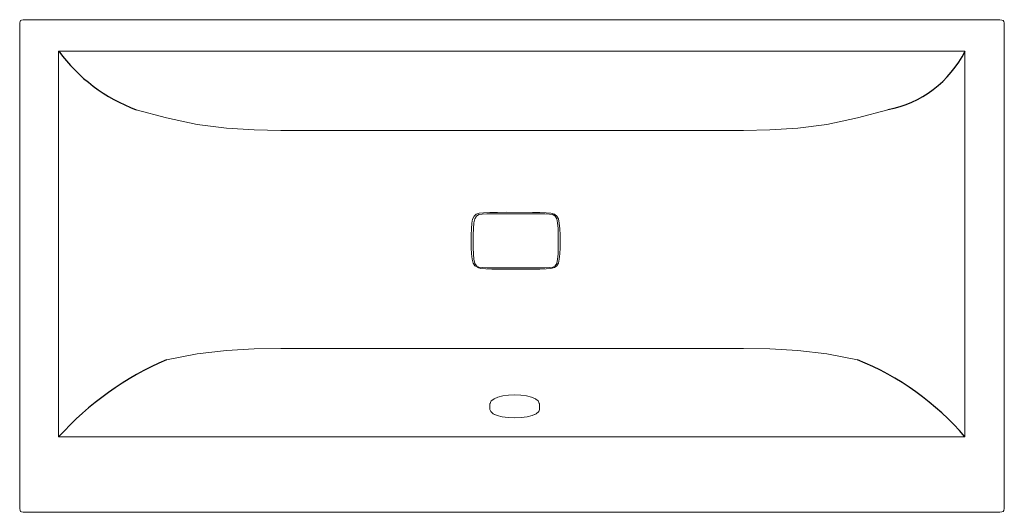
# Model space of a CAD drawing. Header units: millimetres. Extents: x -903 to 902, y -458 to 446.
import ezdxf

# ---------------------------------------------------------------- set-up
doc = ezdxf.new("R2010")
doc.units = ezdxf.units.MM
doc.header["$MEASUREMENT"] = 0
doc.layers.add('KALDEWEI 742 ASYMMETRIC DUO 1800X900 OBJECT BY POLANTIS 2016', color=9, linetype='Continuous')

msp = doc.modelspace()

# ---------------------------------------------------------------- linework, layer by layer
for centre, radius, start, end in [((-580.8, 571.7), 310.5, 216.2919, 249.6316), ((651.7, 476.6), 199.4, 280.7519, 333.62), ((-412.1, -696.4), 563.7, 113.1133, 138.0106), ((439.7, -655.6), 515.5, 40.732, 67.9319)]:
    msp.add_arc(centre, radius, start, end)
at = {"layer": 'KALDEWEI 742 ASYMMETRIC DUO 1800X900 OBJECT BY POLANTIS 2016', "color": 9, "linetype": 'Continuous', "lineweight": 0}
for p, q in [((-902.4, 439.9), (-902.5, 435.6)), ((-902.5, 435.6), (-902.5, 429.4)), ((-901.9, 442.5), (-902.4, 439.9)), ((-900.9, 444.1), (-901.9, 442.5)), ((-901.9, 442.5), (-901.9, 442.5)), ((-900.9, 444.1), (-899.3, 445)), ((-900.9, 444.1), (-900.9, 444.1)), ((-899.3, 445), (-896.4, 445.5)), ((-899.3, 445), (-899.3, 445)), ((-896.4, 445.5), (-891.5, 445.6)), ((-891.5, 445.6), (-883.9, 445.6)), ((-883.9, 445.6), (-873.2, 445.6)), ((-873.2, 445.6), (-860.8, 445.6)), ((-860.8, 445.6), (-848.6, 445.6)), ((-848.6, 445.6), (-838.1, 445.6)), ((-838.1, 445.6), (-831.1, 445.6)), ((-831.1, 445.6), (-820.9, 445.6)), ((-820.9, 445.6), (-801, 445.6)), ((-801, 445.6), (-764.7, 445.6)), ((-705.7, 445.6), (-764.7, 445.6)), ((-632.3, 445.6), (-705.7, 445.6)), ((-553.3, 445.6), (-632.3, 445.6)), ((-477.2, 445.6), (-553.3, 445.6)), ((-412.6, 445.6), (-477.2, 445.6)), ((-356.8, 445.6), (-412.6, 445.6)), ((-307.2, 445.6), (-356.8, 445.6)), ((-260.9, 445.6), (-307.2, 445.6)), ((-215.3, 445.6), (-260.9, 445.6)), ((-171.7, 445.6), (-215.3, 445.6)), ((-131.4, 445.6), (-171.7, 445.6)), ((-95.5, 445.6), (-131.4, 445.6)), ((-65.5, 445.6), (-95.5, 445.6)), ((-39.8, 445.6), (-65.5, 445.6)), ((-16.9, 445.6), (-39.8, 445.6)), ((4.9, 445.6), (-16.9, 445.6)), ((27, 445.6), (4.9, 445.6)), ((50.6, 445.6), (27, 445.6)), ((76.9, 445.6), (50.6, 445.6)), ((107.1, 445.6), (76.9, 445.6)), ((107.1, 445.6), (142.4, 445.6)), ((142.4, 445.6), (181.7, 445.6)), ((181.7, 445.6), (223.8, 445.6)), ((223.8, 445.6), (267.7, 445.6)), ((267.7, 445.6), (312.3, 445.6)), ((312.3, 445.6), (360.4, 445.6)), ((414.7, 445.6), (360.4, 445.6)), ((478.2, 445.6), (414.7, 445.6)), ((478.2, 445.6), (553.7, 445.6)), ((553.7, 445.6), (632.4, 445.6)), ((705.6, 445.6), (632.4, 445.6)), ((764.6, 445.6), (705.6, 445.6)), ((764.6, 445.6), (800.7, 445.6)), ((800.7, 445.6), (820.4, 445.6)), ((830.3, 445.6), (820.4, 445.6)), ((836.9, 445.6), (830.3, 445.6)), ((846.8, 445.6), (836.9, 445.6)), ((858.4, 445.6), (846.8, 445.6)), ((870.2, 445.6), (858.4, 445.6)), ((880.9, 445.6), (870.2, 445.6)), ((888.8, 445.6), (880.9, 445.6)), ((894.3, 445.5), (888.8, 445.6)), ((897.9, 445), (894.3, 445.5)), ((900.2, 444.1), (897.9, 445)), ((900.2, 444.1), (900.2, 444.1)), ((900.2, 444.1), (901.5, 442.5)), ((901.5, 442.5), (902.2, 439.9)), ((902.2, 439.9), (902.4, 435.6)), ((902.4, 435.6), (902.4, 429.4)), ((-902.5, 429.4), (-902.5, 420.9)), ((-902.5, 420.9), (-902.5, 411.2)), ((902.4, 429.4), (902.4, 420.9)), ((902.4, 420.9), (902.4, 411.2)), ((-902.5, 411.2), (-902.5, 401.6)), ((-902.5, 401.6), (-902.5, 393.5)), ((902.4, 411.2), (902.4, 401.6)), ((902.4, 401.6), (902.4, 393.5)), ((-902.5, 393.5), (-902.5, 388)), ((-902.5, 388), (-902.5, 382.7)), ((-902.5, 382.7), (-902.5, 375.2)), ((-831.1, 388), (-764.7, 388)), ((-831.1, 344.1), (-831.1, 388)), ((-764.7, 388), (-705.7, 388)), ((-705.7, 388), (-632.3, 388)), ((-632.3, 388), (-553.3, 388)), ((-553.3, 388), (-477.2, 388)), ((-477.2, 388), (-412.6, 388)), ((-412.6, 388), (-356.8, 388)), ((-356.8, 388), (-307.2, 388)), ((-307.2, 388), (-260.9, 388)), ((-260.9, 388), (-215.3, 388)), ((-215.3, 388), (-171.7, 388)), ((-171.7, 388), (-131.4, 388)), ((-131.4, 388), (-95.5, 388)), ((-95.5, 388), (-65.5, 388)), ((-65.5, 388), (-39.8, 388)), ((-39.8, 388), (-16.9, 388)), ((-16.9, 388), (4.9, 388)), ((4.9, 388), (27, 388)), ((27, 388), (50.6, 388)), ((50.6, 388), (76.9, 388)), ((76.9, 388), (107.1, 388)), ((107.1, 388), (142.4, 388)), ((142.4, 388), (181.7, 388)), ((181.7, 388), (223.8, 388)), ((223.8, 388), (267.7, 388)), ((267.7, 388), (312.3, 388)), ((312.3, 388), (360.4, 388)), ((360.4, 388), (414.7, 388)), ((414.7, 388), (478.2, 388)), ((478.2, 388), (553.7, 388)), ((553.7, 388), (632.4, 388)), ((632.4, 388), (705.6, 388)), ((705.6, 388), (764.6, 388)), ((764.6, 388), (830.3, 388)), ((830.3, 388), (830.3, 344.1)), ((902.4, 393.5), (902.4, 388)), ((902.4, 388), (902.4, 382.7)), ((902.4, 382.7), (902.4, 375.2)), ((-902.5, 375.2), (-902.5, 363.2)), ((-902.5, 363.2), (-902.5, 344.1)), ((902.4, 375.2), (902.4, 363.2)), ((902.4, 363.2), (902.4, 344.1)), ((-902.5, 344.1), (-902.5, 320.4)), ((-831.1, 320.4), (-831.1, 344.1)), ((830.3, 344.1), (830.3, 320.4)), ((902.4, 344.1), (902.4, 320.4)), ((-902.5, 320.4), (-902.5, 294.3)), ((-831.1, 294.3), (-831.1, 320.4)), ((830.3, 320.4), (830.3, 294.3)), ((902.4, 320.4), (902.4, 294.3)), ((-902.5, 294.3), (-902.5, 268.1)), ((-831.1, 268.1), (-831.1, 294.3)), ((830.3, 294.3), (830.3, 268.1)), ((902.4, 294.3), (902.4, 268.1)), ((-633.4, 265.8), (-688.9, 280.6)), ((633.4, 265.8), (688.9, 280.6)), ((-902.5, 268.1), (-902.5, 244.1)), ((-831.1, 244.1), (-831.1, 268.1)), ((-577.1, 253.7), (-633.4, 265.8)), ((-577.1, 253.7), (-523.6, 246.7)), ((577.1, 253.7), (523.6, 246.7)), ((577.1, 253.7), (633.4, 265.8)), ((830.3, 268.1), (830.3, 244.1)), ((902.4, 268.1), (902.4, 244.1)), ((-902.5, 244.1), (-902.5, 221.8)), ((-831.1, 221.8), (-831.1, 244.1)), ((-523.6, 246.7), (-472.6, 243.4)), ((-424, 242.3), (-472.6, 243.4)), ((-378.3, 242.3), (-424, 242.3)), ((-378.3, 242.3), (-336, 242.3)), ((-336, 242.3), (-296.4, 242.3)), ((-258.8, 242.3), (-296.4, 242.3)), ((-222.4, 242.3), (-258.8, 242.3)), ((-186.6, 242.3), (-222.4, 242.3)), ((-152, 242.3), (-186.6, 242.3)), ((-119.5, 242.3), (-152, 242.3)), ((-89.6, 242.3), (-119.5, 242.3)), ((-63.2, 242.3), (-89.6, 242.3)), ((-39.2, 242.3), (-63.2, 242.3)), ((-16.9, 242.3), (-39.2, 242.3)), ((4.9, 242.3), (-16.9, 242.3)), ((27, 242.3), (4.9, 242.3)), ((50, 242.3), (27, 242.3)), ((74.6, 242.3), (50, 242.3)), ((101.2, 242.3), (74.6, 242.3)), ((101.2, 242.3), (130.5, 242.3)), ((130.5, 242.3), (162, 242.3)), ((195.1, 242.3), (162, 242.3)), ((229.3, 242.3), (195.1, 242.3)), ((263.9, 242.3), (229.3, 242.3)), ((300, 242.3), (263.9, 242.3)), ((338.2, 242.3), (300, 242.3)), ((379.4, 242.3), (338.2, 242.3)), ((379.4, 242.3), (424.5, 242.3)), ((424.5, 242.3), (472.7, 243.4)), ((523.6, 246.7), (472.7, 243.4)), ((830.3, 244.1), (830.3, 221.8)), ((902.4, 244.1), (902.4, 221.8)), ((-902.5, 221.8), (-902.5, 200.5)), ((-831.1, 200.5), (-831.1, 221.8)), ((830.3, 221.8), (830.3, 200.5)), ((902.4, 221.8), (902.4, 200.5)), ((-902.5, 200.5), (-902.5, 179.8)), ((-831.1, 179.8), (-831.1, 200.5)), ((830.3, 200.5), (830.3, 179.8)), ((902.4, 200.5), (902.4, 179.8)), ((-902.5, 179.8), (-902.5, 159)), ((-831.1, 159), (-831.1, 179.8)), ((830.3, 179.8), (830.3, 159)), ((902.4, 179.8), (902.4, 159)), ((-902.5, 159), (-902.5, 138.5)), ((-831.1, 138.5), (-831.1, 159)), ((830.3, 159), (830.3, 138.5)), ((902.4, 159), (902.4, 138.5)), ((-902.5, 138.5), (-902.5, 118.8)), ((-831.1, 118.8), (-831.1, 138.5)), ((830.3, 138.5), (830.3, 118.8)), ((902.4, 118.8), (902.4, 138.5)), ((-902.5, 118.8), (-902.5, 100.2)), ((-831.1, 100.2), (-831.1, 118.8)), ((830.3, 118.8), (830.3, 100.2)), ((902.4, 100.2), (902.4, 118.8)), ((-902.5, 100.2), (-902.5, 83)), ((-831.1, 83), (-831.1, 100.2)), ((-65.6, 89.2), (-60.5, 90.8)), ((-60.5, 90.8), (-52.6, 91.6)), ((-54.7, 91.3), (-54.7, 91.3)), ((-52.6, 91.6), (-40.8, 92.1)), ((-40.8, 92.1), (-26.5, 92.4)), ((-26.5, 92.4), (-10.7, 92.5)), ((-10.7, 92.5), (37.4, 92.4)), ((37.4, 92.4), (51.1, 92.1)), ((51.1, 92.1), (62.6, 91.6)), ((62.6, 91.6), (71.3, 90.8)), ((71.3, 90.8), (77.6, 89)), ((71.3, 90.8), (71.3, 90.8)), ((830.3, 100.2), (830.3, 83)), ((902.4, 100.2), (902.4, 83)), ((-902.5, 83), (-902.5, 67)), ((-831.1, 67), (-831.1, 83)), ((-74.4, 62.2), (-73.6, 72.3)), ((-73.6, 72.3), (-72.2, 80.2)), ((-72.2, 80.2), (-69.6, 85.7)), ((-70.9, 62.8), (-70.1, 72.9)), ((-70.1, 72.9), (-68.3, 80.8)), ((-69.6, 85.7), (-65.6, 89.2)), ((-68.3, 80.8), (-65.4, 85.7)), ((-68.3, 80.8), (-68.3, 80.7)), ((-65.4, 85.7), (-60.9, 88.2)), ((-60.9, 88.2), (-54.6, 89.2)), ((-54.6, 89.2), (-46.2, 89.4)), ((-46.2, 89.4), (-35.2, 89.5)), ((-35.2, 89.5), (-22.3, 89.5)), ((-22.3, 89.5), (-8.1, 89.5)), ((-8.1, 89.5), (6.8, 89.5)), ((6.8, 89.5), (21.7, 89.5)), ((21.7, 89.5), (36, 89.5)), ((36, 89.5), (49.1, 89.5)), ((49.1, 89.5), (60.1, 89.4)), ((60.1, 89.4), (68.6, 89.2)), ((60.1, 89.4), (60.1, 89.4)), ((68.6, 89.2), (60.2, 89.4)), ((68.6, 89.2), (74.8, 88.2)), ((68.6, 89.2), (74.8, 88.2)), ((74.8, 88.2), (79.1, 85.7)), ((77.6, 89), (82, 85.7)), ((79.1, 85.7), (81.9, 80.8)), ((81.9, 80.8), (83.6, 72.9)), ((82, 85.7), (84.9, 80.4)), ((83.6, 72.9), (84.4, 62.8)), ((84.9, 80.4), (86.7, 72.3)), ((86.7, 72.3), (87.8, 62.2)), ((830.3, 83), (830.3, 67)), ((902.4, 83), (902.4, 67)), ((-902.5, 67), (-902.5, 51.8)), ((-831.1, 51.8), (-831.1, 67)), ((-74.8, 50.9), (-74.4, 62.2)), ((-71.2, 51.3), (-70.9, 62.8)), ((-70.9, 63), (-70.9, 62.8)), ((84.4, 62.8), (84.7, 51.3)), ((87.8, 62.2), (88.3, 50.9)), ((830.3, 67), (830.3, 51.8)), ((902.4, 67), (902.4, 51.8)), ((-902.5, 51.8), (-902.5, 37.2)), ((-902.5, 37.2), (-902.5, 22.8)), ((-831.1, 37.2), (-831.1, 51.8)), ((-831.1, 22.8), (-831.1, 37.2)), ((-74.9, 39), (-74.8, 50.9)), ((-74.8, 27.3), (-74.9, 39)), ((-71.2, 51.3), (-71.2, 51.5)), ((-71.2, 39.1), (-71.2, 51.3)), ((-71.2, 27.1), (-71.2, 39.1)), ((84.7, 51.3), (84.7, 39.1)), ((84.7, 39.1), (84.7, 27.1)), ((88.3, 50.9), (88.4, 39)), ((88.4, 39), (88.3, 27.3)), ((830.3, 51.8), (830.3, 37.2)), ((830.3, 37.2), (830.3, 22.8)), ((902.4, 51.8), (902.4, 37.2)), ((902.4, 37.2), (902.4, 22.8)), ((-902.5, 22.8), (-902.5, 8.6)), ((-831.1, 8.6), (-831.1, 22.8)), ((-74.3, 16.3), (-74.8, 27.3)), ((84.7, 27.1), (84.4, 15.9)), ((88.3, 27.3), (87.8, 16.3)), ((830.3, 22.8), (830.3, 8.6)), ((902.4, 22.8), (902.4, 8.6)), ((-902.5, 8.6), (-902.5, -5.2)), ((-831.1, -5.2), (-831.1, 8.6)), ((-73.2, 6.7), (-74.3, 16.3)), ((-71.3, -0.9), (-73.2, 6.7)), ((-70.1, 6.3), (-70.9, 15.9)), ((-70.1, 6.3), (-70.9, 15.9)), ((-70.1, 6.3), (-70.9, 15.9)), ((-68.3, -1.1), (-70.1, 6.3)), ((-68.3, -1.1), (-70.1, 6.3)), ((83.6, 6.3), (81.9, -1.1)), ((84.4, 15.9), (83.6, 6.3)), ((86.7, 6.7), (84.9, -0.9)), ((87.8, 16.3), (86.7, 6.7)), ((830.3, 8.6), (830.3, -5.2)), ((902.4, 8.6), (902.4, -5.2)), ((-902.5, -5.2), (-902.5, -18.6)), ((-831.1, -18.6), (-831.1, -5.2)), ((-68.2, -5.9), (-71.3, -0.9)), ((-65.4, -5.7), (-68.3, -1.1)), ((-61.6, -9.5), (-68.2, -5.9)), ((-60.9, -8.1), (-65.4, -5.7)), ((-61.6, -9.5), (-57.1, -10.6)), ((-54.6, -9), (-60.9, -8.1)), ((-57.1, -10.6), (-48.3, -11.2)), ((-46.1, -9.2), (-54.6, -9)), ((-48.3, -11.2), (-36.9, -11.6)), ((-48.3, -11.2), (-48.3, -11.2)), ((-35, -9.3), (-46.1, -9.2)), ((-36.9, -11.6), (-23.4, -11.8)), ((-22.1, -9.4), (-35, -9.3)), ((-8.5, -11.9), (-23.4, -11.8)), ((-7.8, -9.4), (-22.1, -9.4)), ((7.1, -11.9), (-8.5, -11.9)), ((7.1, -9.4), (-7.8, -9.4)), ((22, -9.4), (7.1, -9.4)), ((7.1, -11.9), (22.6, -11.9)), ((36.2, -9.4), (22, -9.4)), ((22.6, -11.9), (37.5, -11.8)), ((49.2, -9.3), (36.2, -9.4)), ((51, -11.6), (37.5, -11.8)), ((60.2, -9.2), (49.2, -9.3)), ((62.5, -11.2), (51, -11.6)), ((68.6, -9), (60.2, -9.2)), ((62.5, -11.2), (71.1, -10.6)), ((74.8, -8.1), (68.6, -9)), ((71.1, -10.6), (77.6, -9)), ((79.1, -5.7), (74.8, -8.1)), ((82, -5.9), (77.6, -9)), ((77.6, -9), (77.6, -9)), ((81.9, -1.1), (79.1, -5.7)), ((84.9, -0.9), (82, -5.9)), ((82, -5.9), (82, -5.9)), ((830.3, -5.2), (830.3, -18.6)), ((902.4, -5.2), (902.4, -18.6)), ((-902.5, -18.6), (-902.5, -31.6)), ((-902.5, -31.6), (-902.5, -44.8)), ((-831.1, -31.6), (-831.1, -18.6)), ((-831.1, -44.8), (-831.1, -31.6)), ((830.3, -18.6), (830.3, -31.6)), ((830.3, -31.6), (830.3, -44.8)), ((902.4, -18.6), (902.4, -31.6)), ((902.4, -31.6), (902.4, -44.8)), ((-902.5, -44.8), (-902.5, -58.7)), ((-831.1, -58.7), (-831.1, -44.8)), ((830.3, -44.8), (830.3, -58.7)), ((902.4, -44.8), (902.4, -58.7)), ((-902.5, -58.7), (-902.5, -74)), ((-831.1, -74), (-831.1, -58.7)), ((830.3, -58.7), (830.3, -74)), ((902.4, -58.7), (902.4, -74)), ((-902.5, -74), (-902.5, -91.3)), ((-831.1, -91.3), (-831.1, -74)), ((830.3, -74), (830.3, -91.3)), ((902.4, -74), (902.4, -91.3)), ((-902.5, -91.3), (-902.5, -111.3)), ((-831.1, -111.3), (-831.1, -91.3)), ((830.3, -91.3), (830.3, -111.3)), ((902.4, -91.3), (902.4, -111.3)), ((-902.5, -111.3), (-902.5, -134.6)), ((-831.1, -134.6), (-831.1, -111.3)), ((830.3, -111.3), (830.3, -134.6)), ((902.4, -111.3), (902.4, -134.6)), ((-902.5, -134.6), (-902.5, -161.9)), ((-831.1, -161.9), (-831.1, -134.6)), ((830.3, -134.6), (830.3, -161.9)), ((902.4, -134.6), (902.4, -161.9)), ((-902.5, -161.9), (-902.5, -193.8)), ((-831.1, -193.8), (-831.1, -161.9)), ((-577.1, -167.1), (-523.6, -161)), ((-523.6, -161), (-472.6, -158.1)), ((-424, -157.2), (-472.6, -158.1)), ((-378.3, -157.2), (-424, -157.2)), ((-378.3, -157.2), (-336, -157.2)), ((-336, -157.2), (-296.4, -157.2)), ((-258.8, -157.2), (-296.4, -157.2)), ((-222.4, -157.2), (-258.8, -157.2)), ((-186.6, -157.2), (-222.4, -157.2)), ((-152, -157.2), (-186.6, -157.2)), ((-119.5, -157.2), (-152, -157.2)), ((-89.6, -157.2), (-119.5, -157.2)), ((-63.2, -157.2), (-89.6, -157.2)), ((-39.2, -157.2), (-63.2, -157.2)), ((-16.9, -157.2), (-39.2, -157.2)), ((4.9, -157.2), (-16.9, -157.2)), ((27, -157.2), (4.9, -157.2)), ((50, -157.2), (27, -157.2)), ((74.6, -157.2), (50, -157.2)), ((101.2, -157.2), (74.6, -157.2)), ((101.2, -157.2), (130.5, -157.2)), ((130.5, -157.2), (162, -157.2)), ((195.1, -157.2), (162, -157.2)), ((229.3, -157.2), (195.1, -157.2)), ((263.9, -157.2), (229.3, -157.2)), ((300, -157.2), (263.9, -157.2)), ((338.2, -157.2), (300, -157.2)), ((379.4, -157.2), (338.2, -157.2)), ((424.5, -157.2), (379.4, -157.2)), ((472.7, -158.1), (424.5, -157.2)), ((523.6, -161), (472.7, -158.1)), ((577.1, -167.1), (523.6, -161)), ((830.3, -161.9), (830.3, -193.8)), ((902.4, -161.9), (902.4, -193.8)), ((-577.1, -167.1), (-633.4, -177.9)), ((577.1, -167.1), (633.4, -177.9)), ((-902.5, -193.8), (-902.5, -226.8)), ((-831.1, -226.8), (-831.1, -193.8)), ((830.3, -193.8), (830.3, -226.8)), ((902.4, -193.8), (902.4, -226.8)), ((-902.5, -226.8), (-902.5, -257.6)), ((-831.1, -319.3), (-831.1, -226.8)), ((830.3, -226.8), (830.3, -257.6)), ((902.4, -257.6), (902.4, -226.8)), ((-33.6, -249.8), (-38.1, -253.4)), ((-33.6, -249.8), (-33, -249.4)), ((-26, -246.3), (-33, -249.4)), ((-17, -244), (-26, -246.3)), ((-6.4, -242.5), (-17, -244)), ((4.9, -242), (-6.4, -242.5)), ((16.2, -242.5), (4.9, -242)), ((26.8, -244), (16.2, -242.5)), ((35.8, -246.3), (26.8, -244)), ((42.8, -249.4), (35.8, -246.3)), ((43.5, -249.8), (42.8, -249.4)), ((47.9, -253.4), (43.5, -249.8)), ((-902.5, -257.6), (-902.5, -282.6)), ((-831.1, -282.6), (-831.1, -257.6)), ((-40.5, -258.9), (-40.6, -260.1)), ((-40.6, -260.1), (-40.6, -269.1)), ((-40.6, -269.1), (-39.1, -273)), ((-40.2, -258), (-40.5, -258.9)), ((-38.6, -254.1), (-40.2, -258)), ((-38.6, -254.1), (-38.1, -253.4)), ((48.5, -254.1), (47.9, -253.4)), ((50, -258), (48.5, -254.1)), ((48.9, -273), (50.4, -269.1)), ((50.3, -258.9), (50, -258)), ((50.4, -260.1), (50.3, -258.9)), ((50.4, -269.1), (50.4, -260.1)), ((830.3, -257.6), (830.3, -319.3)), ((902.4, -282.6), (902.4, -257.6)), ((-902.5, -282.6), (-902.5, -298.3)), ((-39.1, -273), (-34.5, -276.7)), ((-34.5, -276.7), (-27.3, -279.9)), ((-31.4, -278.1), (-31.4, -278.8)), ((-27.3, -279.9), (-17.9, -282.3)), ((-17.9, -282.3), (-6.9, -283.8)), ((-6.9, -283.8), (4.9, -284.3)), ((4.9, -284.3), (16.7, -283.8)), ((16.7, -283.8), (27.7, -282.3)), ((27.7, -282.3), (37.1, -279.9)), ((37.1, -279.9), (44.3, -276.7)), ((41.2, -278.8), (41.2, -278.1)), ((44.3, -276.7), (48.9, -273)), ((902.4, -282.6), (902.4, -298.3)), ((-902.5, -298.3), (-902.5, -309.1)), ((902.4, -298.3), (902.4, -309.1)), ((-902.5, -309.1), (-902.5, -319.3)), ((-902.5, -319.3), (-902.5, -333.1)), ((-705.7, -319.3), (-831.1, -319.3)), ((-632.3, -319.3), (-705.7, -319.3)), ((-553.3, -319.3), (-632.3, -319.3)), ((-477.2, -319.3), (-553.3, -319.3)), ((-412.6, -319.3), (-477.2, -319.3)), ((-356.8, -319.3), (-412.6, -319.3)), ((-307.2, -319.3), (-356.8, -319.3)), ((-260.9, -319.3), (-307.2, -319.3)), ((-215.3, -319.3), (-260.9, -319.3)), ((-171.7, -319.3), (-215.3, -319.3)), ((-131.4, -319.3), (-171.7, -319.3)), ((-95.5, -319.3), (-131.4, -319.3)), ((-65.5, -319.3), (-95.5, -319.3)), ((-39.8, -319.3), (-65.5, -319.3)), ((-16.9, -319.3), (-39.8, -319.3)), ((4.9, -319.3), (-16.9, -319.3)), ((27, -319.3), (4.9, -319.3)), ((50.6, -319.3), (27, -319.3)), ((76.9, -319.3), (50.6, -319.3)), ((107.1, -319.3), (76.9, -319.3)), ((142.4, -319.3), (107.1, -319.3)), ((181.7, -319.3), (142.4, -319.3)), ((223.8, -319.3), (181.7, -319.3)), ((267.7, -319.3), (223.8, -319.3)), ((312.3, -319.3), (267.7, -319.3)), ((360.4, -319.3), (312.3, -319.3)), ((414.7, -319.3), (360.4, -319.3)), ((478.2, -319.3), (414.7, -319.3)), ((553.7, -319.3), (478.2, -319.3)), ((632.4, -319.3), (553.7, -319.3)), ((705.6, -319.3), (632.4, -319.3)), ((830.3, -319.3), (705.6, -319.3)), ((902.4, -309.1), (902.4, -319.3)), ((902.4, -319.3), (902.4, -333.1)), ((-902.5, -333.1), (-902.5, -354.8)), ((902.4, -333.1), (902.4, -354.8)), ((-902.5, -354.8), (-902.5, -380.5)), ((902.4, -354.8), (902.4, -380.5)), ((-902.5, -380.5), (-902.5, -406.3)), ((902.4, -380.5), (902.4, -406.3)), ((-902.5, -406.3), (-902.5, -428.3)), ((902.4, -406.3), (902.4, -428.3)), ((-902.5, -428.3), (-902.5, -442.5)), ((902.4, -428.3), (902.4, -442.5)), ((-902.5, -442.5), (-902.4, -450.6)), ((-901.9, -454.5), (-902.4, -450.6)), ((902.2, -450.6), (901.5, -454.5)), ((902.4, -442.5), (902.2, -450.6)), ((-900.9, -456), (-901.9, -454.5)), ((-900.9, -456), (-899.3, -456.9)), ((-899.3, -456.9), (-896.4, -457.4)), ((-896.4, -457.4), (-891.5, -457.5)), ((-891.5, -457.5), (-883.9, -457.5)), ((-883.9, -457.5), (-873.2, -457.5)), ((-873.2, -457.5), (-860.8, -457.5)), ((-860.8, -457.5), (-848.6, -457.5)), ((-848.6, -457.5), (-838.1, -457.5)), ((-838.1, -457.5), (-831.1, -457.5)), ((-831.1, -457.5), (-820.9, -457.5)), ((-820.9, -457.5), (-801, -457.5)), ((-801, -457.5), (-764.7, -457.5)), ((-764.7, -457.5), (-705.7, -457.5)), ((-705.7, -457.5), (-632.3, -457.5)), ((-632.3, -457.5), (-553.3, -457.5)), ((-553.3, -457.5), (-477.2, -457.5)), ((-477.2, -457.5), (-412.6, -457.5)), ((-412.6, -457.5), (-356.8, -457.5)), ((-356.8, -457.5), (-307.1, -457.5)), ((-307.1, -457.5), (-260.9, -457.5)), ((-260.9, -457.5), (-215.3, -457.5)), ((-215.3, -457.5), (-171.7, -457.5)), ((-171.7, -457.5), (-131.4, -457.5)), ((-131.4, -457.5), (-95.5, -457.5)), ((-65.5, -457.5), (-95.5, -457.5)), ((-39.8, -457.5), (-65.5, -457.5)), ((-16.9, -457.5), (-39.8, -457.5)), ((4.9, -457.5), (-16.9, -457.5)), ((27, -457.5), (4.9, -457.5)), ((50.6, -457.5), (27, -457.5)), ((76.9, -457.5), (50.6, -457.5)), ((107.1, -457.5), (76.9, -457.5)), ((107.1, -457.5), (142.4, -457.5)), ((142.4, -457.5), (181.7, -457.5)), ((223.8, -457.5), (181.7, -457.5)), ((267.7, -457.5), (223.8, -457.5)), ((312.3, -457.5), (267.7, -457.5)), ((360.4, -457.5), (312.3, -457.5)), ((414.7, -457.5), (360.4, -457.5)), ((478.2, -457.5), (414.7, -457.5)), ((478.2, -457.5), (553.7, -457.5)), ((553.7, -457.5), (632.4, -457.5)), ((705.6, -457.5), (632.4, -457.5)), ((764.6, -457.5), (705.6, -457.5)), ((764.6, -457.5), (800.7, -457.5)), ((800.7, -457.5), (820.4, -457.5)), ((830.3, -457.5), (820.4, -457.5)), ((836.9, -457.5), (830.3, -457.5)), ((846.8, -457.5), (836.9, -457.5)), ((858.4, -457.5), (846.8, -457.5)), ((870.2, -457.5), (858.4, -457.5)), ((880.9, -457.5), (870.2, -457.5)), ((888.8, -457.5), (880.9, -457.5)), ((894.3, -457.4), (888.8, -457.5)), ((897.9, -456.9), (894.3, -457.4)), ((900.2, -456), (897.9, -456.9)), ((901.5, -454.5), (900.2, -456)), ((900.2, -456), (900.2, -456))]:
    msp.add_line(p, q, dxfattribs=at)
msp.add_lwpolyline([(-71.2, 27.1), (-70.9, 15.9)], dxfattribs=at)

doc.saveas('drawing.dxf')
